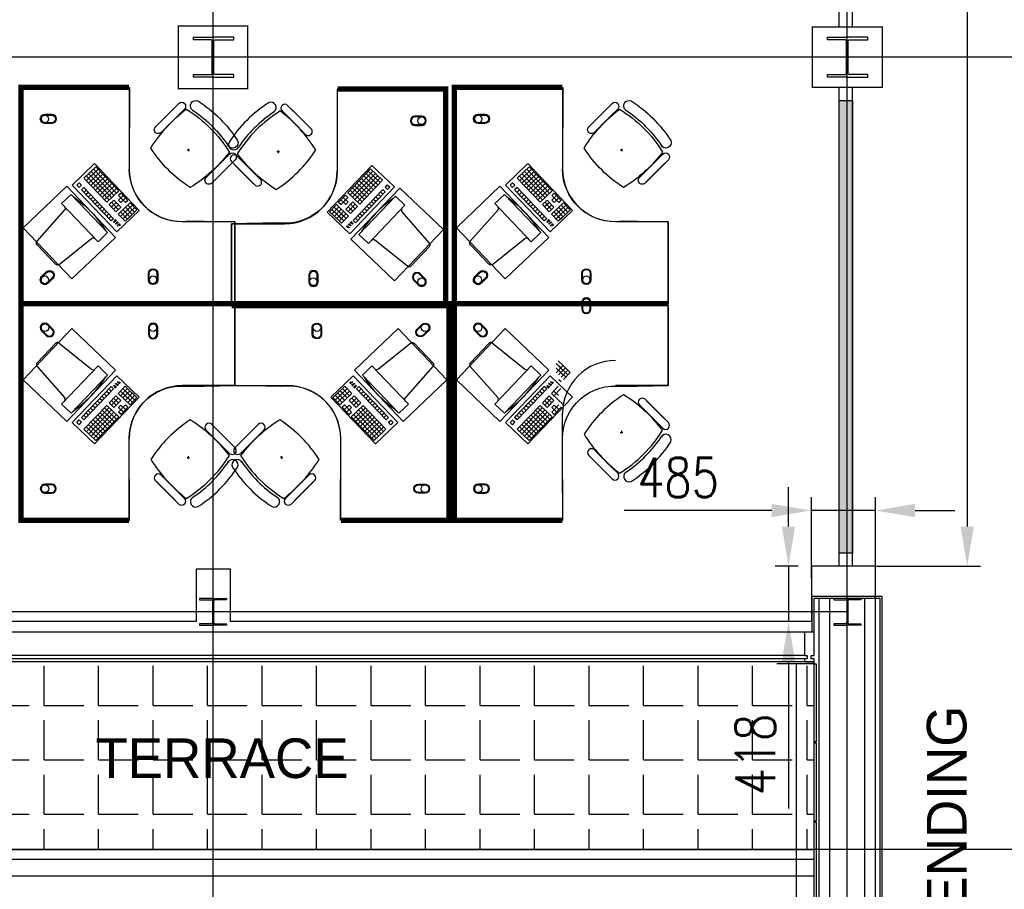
# Model space of a CAD drawing. Header units: millimetres. Extents: x -312551 to 250764, y -35891 to 59426.
# Tile 179 of 256: x -94274 to -86822, y 29908 to 36493. Entities that reach past the tile are written whole.
import ezdxf

# ---------------------------------------------------------------- set-up
doc = ezdxf.new("R2010")
doc.units = ezdxf.units.MM
doc.header["$LTSCALE"] = 2.5
for name, color, linetype in [('curtain walling', 7, 'Continuous'), ('FO-00 - FURN$0$FURNITURE', 22, 'Continuous'), ('FO-00 - FURN$0$SP-01$0$FIT-OUT$0$FURNITURE', 22, 'Continuous'), ('GLAZING', 1, 'Continuous'), ('NF ARCH', 4, 'Continuous'), ('NF-AS BUILT', 7, 'Continuous'), ('NF-AS BUILT DIMS', 4, 'Continuous'), ('NF-GRIDS', 252, 'Continuous'), ('NF-SPAN', 150, 'Continuous'), ('NF-Steel columns', 6, 'Continuous'), ('NF-TEXT', 1, 'Continuous'), ('TERR TILE 600', 160, 'Continuous'), ('Terrace', 6, 'Continuous'), ('Terracotta Tile', 30, 'Continuous'), ('Text', 7, 'Continuous')]:
    doc.layers.add(name, color=color, linetype=linetype)
doc.styles.add('ROMANS', font='romans.shx', dxfattribs={"width": 0.8})
doc.dimstyles.new('100NFDIM', dxfattribs={"dimscale": 100, "dimtxt": 3, "dimasz": 3, "dimexe": 1, "dimexo": 1, "dimgap": 1, "dimtad": 1, "dimdec": 0, "dimdsep": 46, "dimtxsty": 'ROMANS', "dimcen": 3, "dimclrd": 4, "dimclre": 4, "dimclrt": 1, "dimaunit": 1, "dimadec": 0, "dimazin": 0, "dimtfac": 1, "dimtdec": 0, "dimtmove": 0, "dimatfit": 3, "dimfxl": 0, "dimtolj": 1, "dimarcsym": 0})

# ---------------------------------------------------------------- blocks, each defined once
blk = doc.blocks.new('305')
at = {"layer": 'NF-Steel columns', "color": 2, "linetype": 'Continuous'}
for points in [[(0, -152.5), (-156, -152.5), (-156, -132), (-19.2, -132, 0.414214), (-6.5, -119.3), (-6.5, 119.3, 0.414214), (-19.2, 132), (-156, 132), (-156, 152.5), (0, 152.5)], [(0, -152.5), (149, -152.5), (149, -132), (19.2, -132, -0.414214), (6.5, -119.3), (6.5, 119.3, -0.414214), (19.2, 132), (149, 132), (149, 152.5), (0, 152.5)]]:
    blk.add_lwpolyline(points, format="xyb", dxfattribs=at)
blk = doc.blocks.new('*D181')
at = {"layer": 'Defpoints', "color": 0}
for p in [(-87797, 32776.5), (-88282, 32163.4), (-87797, 32163.4)]:
    blk.add_point(p, dxfattribs=at)
at = {"layer": 'NF-AS BUILT DIMS', "color": 4, "lineweight": -2}
for p, q in [((-88282, 32263.4), (-88282, 32876.5)), ((-87797, 32263.4), (-87797, 32876.5)), ((-88582, 32776.5), (-89699.1, 32776.5)), ((-87797, 32776.5), (-88282, 32776.5)), ((-87497, 32776.5), (-87197, 32776.5))]:
    blk.add_line(p, q, dxfattribs=at)
at = {"layer": 'NF-AS BUILT DIMS', "color": 4}
for points in [[(-88582, 32826.5), (-88582, 32726.5), (-88282, 32776.5)], [(-87497, 32826.5), (-87497, 32726.5), (-87797, 32776.5)]]:
    blk.add_solid(points, dxfattribs=at)
at = {"layer": 'NF-AS BUILT DIMS', "color": 1, "insert": (-89290.5, 33026.5), "char_height": 300, "attachment_point": 5, "style": 'ROMANS'}
blk.add_mtext('\\A1;485', dxfattribs=at)
blk = doc.blocks.new('*D182')
at = {"layer": 'Defpoints', "color": 0}
for p in [(-88282, 32354.6), (-88454.9, 31936.6), (-88282, 31936.6)]:
    blk.add_point(p, dxfattribs=at)
at = {"layer": 'NF-AS BUILT DIMS', "color": 4, "lineweight": -2}
for p, q in [((-88454.9, 32654.6), (-88454.9, 32954.6)), ((-88382, 32354.6), (-88554.9, 32354.6)), ((-88454.9, 32354.6), (-88454.9, 31936.6)), ((-88382, 31936.6), (-88554.9, 31936.6)), ((-88454.9, 31636.6), (-88454.9, 30519.5))]:
    blk.add_line(p, q, dxfattribs=at)
at = {"layer": 'NF-AS BUILT DIMS', "color": 4}
for points in [[(-88504.9, 32654.6), (-88404.9, 32654.6), (-88454.9, 32354.6)], [(-88504.9, 31636.6), (-88404.9, 31636.6), (-88454.9, 31936.6)]]:
    blk.add_solid(points, dxfattribs=at)
at = {"layer": 'NF-AS BUILT DIMS', "color": 1, "insert": (-88704.9, 30928), "char_height": 300, "attachment_point": 5, "rotation": 90, "style": 'ROMANS'}
blk.add_mtext('\\A1;418', dxfattribs=at)
blk = doc.blocks.new('FO-00 - FURN$0$SP-01$0$FIT-OUT$0$PC')
at = {"layer": 'FO-00 - FURN$0$SP-01$0$FIT-OUT$0$FURNITURE', "linetype": 'Continuous'}
for p, q in [((241.8, -93.1), (98, -236.8)), ((268.8, -92), (509.4, -294.6)), ((96.9, -263.9), (299.5, -504.5))]:
    blk.add_line(p, q, dxfattribs=at)
blk.add_lwpolyline([(276, -553.9), (346.7, -624.6), (629.5, -341.8), (558.8, -271)], close=True, dxfattribs=at)
for centre, radius, start, end in [((255.9, -107.2), 20, 49.89909, 135), ((112.2, -251), 20, 135, 220.10091), ((522.3, -279.3), 20, 229.89909, 315), ((-109.9, 114.8), 864, 303.17791, 326.82209), ((284.2, -517.4), 20, 315, 40.10091)]:
    blk.add_arc(centre, radius, start, end, dxfattribs=at)
blk = doc.blocks.new('desk')
at = {"layer": 'FO-00 - FURN$0$FURNITURE', "extrusion": (6.58823e-06, 1.6454e-07, 1)}
blk.add_line((184739.1, 75571.8, 0), (184169.1, 75571.7, 0), dxfattribs=at)
at = {"layer": 'FO-00 - FURN$0$FURNITURE'}
for p, q in [((184170.2, 75552.8), (184170.2, 74952.8)), ((183794.8, 75449.6), (183883.4, 75361)), ((183962.2, 75282.1), (183820.8, 75423.5)), ((183690.8, 75399.2), (183690.9, 75399.1)), ((183752.3, 75407.1), (183840.9, 75318.5)), ((183919.8, 75239.7), (183778.4, 75381.1)), ((183972, 75272.4), (183883.4, 75361)), ((183929.5, 75229.9), (183840.9, 75318.5)), ((183411.4, 75066.2), (183500, 74977.6)), ((183733.3, 75097.7), (183713.3, 75096.7)), ((183723.8, 75107.2), (183722.8, 75087.2)), ((183369, 75023.8), (183457.6, 74935.2)), ((183536.4, 74856.3), (183395, 74997.7)), ((183588.6, 74889), (183500, 74977.6)), ((184094.3, 74639.5), (184432.6, 74994)), ((184422.6, 74969), (184250, 74788.2)), ((184422.6, 74969), (184513, 74882.8)), ((184422.6, 74969), (184513, 74882.8)), ((184422.6, 74969), (184513, 74882.8)), ((184432.6, 74994), (184602.6, 74831.8)), ((184432.6, 74994), (184602.6, 74831.8)), ((184432.6, 74994), (184602.6, 74831.8)), ((183546.2, 74846.6), (183457.6, 74935.2)), ((184440.7, 74951.8), (184268.1, 74770.9)), ((184458.7, 74934.5), (184286.2, 74753.7)), ((184476.8, 74917.3), (184304.2, 74736.4)), ((184494.9, 74900), (184322.3, 74719.1)), ((184353.5, 74896.7), (184444, 74810.4)), ((184370.8, 74914.8), (184461.2, 74828.5)), ((184388.1, 74932.9), (184478.5, 74846.6)), ((184405.3, 74951), (184495.7, 74864.7)), ((184602.6, 74831.8), (184264.3, 74477.3)), ((184284.5, 74824.4), (184374.9, 74738.1)), ((184301.8, 74842.4), (184392.2, 74756.1)), ((184319, 74860.5), (184409.5, 74774.2)), ((184336.3, 74878.6), (184426.7, 74792.3)), ((184513, 74882.8), (184340.4, 74701.9)), ((184549.2, 74848.2), (184531.9, 74830.1)), ((184531.9, 74830.1), (184550, 74812.9)), ((184549.2, 74848.2), (184567.3, 74831)), ((184549.2, 74848.2), (184567.3, 74831)), ((184549.2, 74848.2), (184567.3, 74831)), ((184567.3, 74831), (184550, 74812.9)), ((184232.7, 74770.1), (184180.9, 74715.8)), ((184250.8, 74752.8), (184199, 74698.6)), ((184215.5, 74752), (184251.6, 74717.5)), ((184232.7, 74770.1), (184250.8, 74752.8)), ((184250, 74788.2), (184340.4, 74701.9)), ((184267.2, 74806.3), (184357.7, 74720)), ((184514.7, 74812.1), (184290.3, 74576.9)), ((184532.7, 74794.8), (184308.4, 74559.7)), ((184462.9, 74757.8), (184481, 74740.5)), ((184480.1, 74775.9), (184498.2, 74758.6)), ((184497.4, 74794), (184515.5, 74776.7)), ((184514.7, 74812.1), (184532.7, 74794.8)), ((184163.7, 74697.8), (184111.9, 74643.5)), ((184181.8, 74680.5), (184130, 74626.2)), ((184146.4, 74679.7), (184218.8, 74610.6)), ((184163.7, 74697.8), (184254.1, 74611.5)), ((184180.9, 74715.8), (184199, 74698.6)), ((184198.2, 74733.9), (184234.4, 74699.4)), ((184251.6, 74717.5), (184234.4, 74699.4)), ((184287, 74718.3), (184235.2, 74664.1)), ((184252.5, 74682.1), (184288.6, 74647.6)), ((184305.1, 74701.1), (184253.3, 74646.8)), ((184269.7, 74700.2), (184305.9, 74665.7)), ((184323.2, 74683.8), (184271.4, 74629.5)), ((184287, 74718.3), (184323.2, 74683.8)), ((184393.8, 74685.5), (184411.9, 74668.2)), ((184411.1, 74703.5), (184429.2, 74686.3)), ((184428.4, 74721.6), (184446.5, 74704.4)), ((184445.6, 74739.7), (184463.7, 74722.5)), ((184264.3, 74477.3), (184094.3, 74639.5)), ((184111.9, 74643.5), (184184.3, 74574.5)), ((184129.2, 74661.6), (184201.5, 74592.5)), ((184199.9, 74663.2), (184148.1, 74609)), ((184217.9, 74646), (184166.2, 74591.7)), ((184217.9, 74646), (184166.2, 74591.7)), ((184183.4, 74609.8), (184219.6, 74575.3)), ((184236, 74628.7), (184184.3, 74574.5)), ((184236, 74628.7), (184184.3, 74574.5)), ((184200.7, 74627.9), (184236.9, 74593.4)), ((184254.1, 74611.5), (184202.3, 74557.2)), ((184235.2, 74664.1), (184271.4, 74629.5)), ((184307.5, 74595), (184325.6, 74577.8)), ((184324.8, 74613.1), (184342.9, 74595.9)), ((184342.1, 74631.2), (184360.2, 74613.9)), ((184359.3, 74649.3), (184377.4, 74632)), ((184376.6, 74667.4), (184394.7, 74650.1)), ((183370.2, 74552.8), (183770.2, 74552.8)), ((183370.2, 73952.8), (183370.2, 74552.8)), ((184166.2, 74591.7), (184202.3, 74557.2)), ((184248.1, 74538.9), (184237.6, 74527.9)), ((184249.5, 74537.5), (184239.1, 74526.5)), ((184251, 74536.1), (184240.5, 74525.1)), ((184252.4, 74534.7), (184241.9, 74523.8)), ((184262.7, 74554.2), (184253.1, 74544.1)), ((184264.1, 74552.8), (184254.5, 74542.7)), ((184265.6, 74551.4), (184256, 74541.3)), ((184267, 74550), (184257.4, 74540)), ((184278.6, 74571.2), (184267.6, 74559.7)), ((184280.1, 74569.9), (184269.1, 74558.3)), ((184281.5, 74568.5), (184270.5, 74557)), ((184283, 74567.1), (184272, 74555.6)), ((184290.3, 74576.9), (184308.4, 74559.7))]:
    blk.add_line(p, q, dxfattribs=at)
at = {"layer": 'FO-00 - FURN$0$FURNITURE', "const_width": 40}
blk.add_lwpolyline([(183370.2, 73932.8), (184990.2, 73932.8), (184990.2, 75572.7), (184172.4, 75572.7)], dxfattribs=at)
at = {"layer": 'FO-00 - FURN$0$FURNITURE', "elevation": 0}
blk.add_lwpolyline([(184169, 75571.8), (184170.2, 74952.8, -0.455459), (183720.2, 74559.7), (183370.2, 74552.8), (183370.2, 73932.8), (184990.2, 73932.8), (184990.2, 75572.7)], format="xyb", close=True, dxfattribs=at)
at = {"layer": 'FO-00 - FURN$0$FURNITURE'}
for points in [[(184758.5, 75367.8, 1), (184758.5, 75297.8), (184808.5, 75297.8, 1), (184808.5, 75367.8)], [(184758.5, 75361.8, 1), (184758.5, 75303.8), (184808.5, 75303.8, 1), (184808.5, 75361.8)], [(184025.2, 74163.3, 1), (183955.2, 74163.3), (183955.2, 74113.3, 1), (184025.2, 74113.3)], [(184019.2, 74163.3, 1), (183961.2, 74163.3), (183961.2, 74113.3, 1), (184019.2, 74113.3)], [(184798.7, 74173.6, 1), (184749.2, 74124.1), (184784.5, 74088.8, 1), (184834, 74138.2)], [(184794.4, 74169.4, 1), (184753.4, 74128.3), (184788.8, 74093, 1), (184829.8, 74134)]]:
    blk.add_lwpolyline(points, format="xyb", close=True, dxfattribs=at)
blk.add_lwpolyline([(184644.1, 74823.3), (184274.1, 74435.5), (184604, 74120.7), (184974, 74508.5)], close=True, dxfattribs=at)
for centre, radius in [((184808.5, 75332.8), 29), ((184257.9, 74524.9), 3), ((184271.7, 74539.4), 3), ((184285.5, 74553.8), 3), ((183990.2, 74113.3), 29), ((184809.3, 74113.5), 29)]:
    blk.add_circle(centre, radius, dxfattribs=at)
for centre, radius, start, end in [((184191.8, 74628.2), 1000, 122.78732, 147.21305), ((183667.5, 75432.3), 40.4, 305.20982, 115.06842), ((183773.6, 75428.4), 30, 45.00019, 225.00019), ((184263.2, 74555.3), 1000, 121.61039, 148.25865), ((184249.1, 74569.4), 1000, 123.93667, 146.14435), ((183051.9, 74513.2), 1127.4, 32.06044, 52.44572), ((183950.8, 75251.2), 30, 225.00019, 45.00019), ((183387.8, 75152.6), 40.4, 154.93196, 331.98006), ((183390.2, 75045), 30, 45.00019, 225.00019), ((184306.9, 75768.2), 1127.4, 217.52757, 237.96558), ((183166.2, 75652.4), 1000, 302.8675, 327.2662), ((183770.2, 74952.8), 400, 270.00019, 0.00019), ((183567.4, 74867.8), 30, 225.00019, 45.00019)]:
    blk.add_arc(centre, radius, start, end, dxfattribs=at)
at = {"layer": 'FO-00 - FURN$0$FURNITURE', "rotation": 181.3405219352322}
blk.add_blockref('FO-00 - FURN$0$SP-01$0$FIT-OUT$0$PC', (184971.6, 74145.1), dxfattribs=at)
blk = doc.blocks.new('*D255')
at = {"color": 4, "lineweight": -2, "ltscale": 500000}
for p, q in [((-87673, 41979.1), (-87002.6, 41979.1)), ((-87102.6, 41679.1), (-87102.6, 32654.6)), ((-87788.1, 32354.6), (-87002.6, 32354.6))]:
    blk.add_line(p, q, dxfattribs=at)
at = {"color": 4, "ltscale": 500000}
for points in [[(-87152.6, 41679.1), (-87052.6, 41679.1), (-87102.6, 41979.1)], [(-87152.6, 32654.6), (-87052.6, 32654.6), (-87102.6, 32354.6)]]:
    blk.add_solid(points, dxfattribs=at)
at = {"layer": 'Defpoints', "color": 0, "ltscale": 500000}
for p in [(-87773, 41979.1, 0), (-87888.1, 32354.6), (-87102.6, 32354.6)]:
    blk.add_point(p, dxfattribs=at)
at = {"color": 1, "ltscale": 500000, "insert": (-87352.6, 37166.9), "char_height": 300, "attachment_point": 5, "rotation": 90, "style": 'ROMANS'}
blk.add_mtext('\\A1;9625', dxfattribs=at)

msp = doc.modelspace()

# ---------------------------------------------------------------- hatches: boundary and pattern name
at = {"ltscale": 500000}
h = msp.add_hatch(dxfattribs=at)
h.set_pattern_fill('BRASS', color=8, scale=5, style=0)
h.set_pattern_definition([(0, (-207992.777, 0), (0, 31.75), []), (0, (-207992.777, 15.875), (0, 31.75), [15.875, -7.9375])])
h.paths.add_polyline_path([(-88071.1, 35882), (-87971, 35882), (-87971, 32454.6), (-88071.1, 32454.6)])
at = {"layer": 'Terrace'}
h = msp.add_hatch(dxfattribs=at)
h.set_pattern_fill('ANGLE', color=8, scale=1500, style=0)
h.set_pattern_definition([(0, (-2279514.5, -4242199.36), (0, 412.5), [300, -112.5]), (90, (-2279514.5, -4242199.36), (-412.5, 3e-14), [300, -112.5])])
h.paths.add_polyline_path([(-97360, 31629.5), (-97360, 30209.5), (-88260, 30209.5), (-88260, 31629.5)])

# ---------------------------------------------------------------- linework, layer by layer
at = {"color": 8}
for p, q in [((-88223, 27453.5), (-88223, 32111.1)), ((-88143, 27583.5), (-88143, 32111.1)), ((-87877, 27583.5), (-87877, 32111.1)), ((-87797, 27453.5), (-87797, 32111.1))]:
    msp.add_line(p, q, dxfattribs=at)
at = {"color": 8, "ltscale": 500000, "elevation": 0}
msp.add_lwpolyline([(-88071.1, 35882), (-87971, 35882), (-87971, 32454.6), (-88071.1, 32454.6)], close=True, dxfattribs=at)
at = {"layer": 'curtain walling', "color": 8}
msp.add_lwpolyline([(-88260, 31654.5), (-88282.5, 31654.5), (-88282.5, 31679.5), (-88260, 31679.5), (-88260, 31854.5), (-88335, 31854.5), (-88335, 31679.5), (-88312.5, 31679.5), (-88312.5, 31654.5), (-88335, 31654.5), (-88335, 31629.5), (-88260, 31629.5), (-88260, 31654.5)], dxfattribs=at)
at = {"layer": 'FO-00 - FURN$0$FURNITURE', "color": 8}
for p, q in [((-89365, 34362.1), (-89365, 34962.1)), ((-92644.1, 34322.1), (-92644.1, 33722.1)), ((-92644.1, 34322.1), (-92644.1, 33722.1)), ((-89365, 34322.1), (-89365, 33722.1)), ((-89364.9, 34322.1), (-89364.9, 33722.1)), ((-90161, 33874.3), (-90197.2, 33908.8)), ((-90178.2, 33856.2), (-90214.4, 33890.7)), ((-90141.2, 33786.3), (-90213.6, 33855.4)), ((-90212.8, 33820), (-90161, 33874.3)), ((-90212.8, 33820), (-90161, 33874.3)), ((-90124, 33804.4), (-90196.3, 33873.4)), ((-90194.7, 33802.8), (-90142.9, 33857)), ((-90106.7, 33822.5), (-90179.1, 33891.5)), ((-90176.6, 33785.5), (-90124.8, 33839.8)), ((-93876.5, 33443), (-93538.2, 33797.5)), ((-93538.2, 33797.5), (-93368.2, 33635.3)), ((-91749.9, 33797.5), (-91919.9, 33635.3)), ((-91411.7, 33443), (-91749.9, 33797.5)), ((-90597.4, 33443), (-90259.1, 33797.5)), ((-90259.1, 33797.5), (-90089.1, 33635.3)), ((-90175.8, 33750.2), (-90193.8, 33767.4)), ((-90158.5, 33768.2), (-90106.7, 33822.5)), ((-93806.6, 33480), (-93582.3, 33715.2)), ((-93788.5, 33462.8), (-93564.2, 33697.9)), ((-93581.4, 33679.8), (-93599.5, 33697.1)), ((-93564.2, 33697.9), (-93582.3, 33715.2)), ((-93556.9, 33707.7), (-93545.9, 33719.3)), ((-93555.4, 33706.4), (-93544.4, 33717.9)), ((-93554, 33705), (-93543, 33716.5)), ((-93552.5, 33703.6), (-93541.5, 33715.1)), ((-93540.9, 33724.8), (-93531.3, 33734.9)), ((-93539.4, 33723.4), (-93529.8, 33733.5)), ((-93538, 33722.1), (-93528.4, 33732.1)), ((-93536.5, 33720.7), (-93526.9, 33730.7)), ((-93528, 33663.4), (-93476.2, 33717.6)), ((-93526.3, 33740.1), (-93515.8, 33751.1)), ((-93524.8, 33738.7), (-93514.4, 33749.7)), ((-93523.4, 33737.4), (-93512.9, 33748.3)), ((-93521.9, 33736), (-93511.5, 33746.9)), ((-93509.9, 33646.1), (-93458.1, 33700.4)), ((-93509.9, 33646.1), (-93458.1, 33700.4)), ((-93457.3, 33665), (-93493.5, 33699.6)), ((-93491.8, 33628.9), (-93440.1, 33683.1)), ((-93491.8, 33628.9), (-93440.1, 33683.1)), ((-93440.1, 33683.1), (-93476.2, 33717.6)), ((-93385.8, 33631.4), (-93458.1, 33700.4)), ((-92644.1, 33722.1), (-93044.1, 33722.1)), ((-92644.1, 33722.1), (-92244.1, 33722.1)), ((-91902.4, 33631.3), (-91830, 33700.4)), ((-91848.1, 33683.1), (-91811.9, 33717.6)), ((-91796.3, 33628.9), (-91848.1, 33683.1)), ((-91796.3, 33628.9), (-91848.1, 33683.1)), ((-91830.8, 33665), (-91794.7, 33699.5)), ((-91778.2, 33646.1), (-91830, 33700.4)), ((-91778.2, 33646.1), (-91830, 33700.4)), ((-91760.1, 33663.4), (-91811.9, 33717.6)), ((-91766.2, 33736), (-91776.7, 33746.9)), ((-91764.8, 33737.3), (-91775.2, 33748.3)), ((-91763.3, 33738.7), (-91773.8, 33749.7)), ((-91761.9, 33740.1), (-91772.3, 33751.1)), ((-91751.6, 33720.7), (-91761.2, 33730.7)), ((-91750.2, 33722.1), (-91759.8, 33732.1)), ((-91748.7, 33723.4), (-91758.3, 33733.5)), ((-91747.3, 33724.8), (-91756.9, 33734.9)), ((-91735.6, 33703.6), (-91746.6, 33715.1)), ((-91734.2, 33705), (-91745.2, 33716.5)), ((-91732.7, 33706.3), (-91743.7, 33717.9)), ((-91731.3, 33707.7), (-91742.3, 33719.3)), ((-91724, 33697.9), (-91705.9, 33715.2)), ((-91499.6, 33462.8), (-91724, 33697.9)), ((-91706.7, 33679.8), (-91688.6, 33697.1)), ((-91481.5, 33480), (-91705.9, 33715.2)), ((-90527.6, 33480), (-90303.2, 33715.2)), ((-90509.5, 33462.8), (-90285.1, 33697.9)), ((-90302.4, 33679.8), (-90320.4, 33697.1)), ((-90285.1, 33697.9), (-90303.2, 33715.2)), ((-90277.8, 33707.7), (-90266.8, 33719.3)), ((-90276.4, 33706.3), (-90265.4, 33717.9)), ((-90274.9, 33705), (-90263.9, 33716.5)), ((-90273.5, 33703.6), (-90262.5, 33715.1)), ((-90261.8, 33724.8), (-90252.2, 33734.9)), ((-90260.4, 33723.4), (-90250.8, 33733.5)), ((-90258.9, 33722.1), (-90249.3, 33732.1)), ((-90257.5, 33720.7), (-90247.9, 33730.7)), ((-90248.9, 33663.4), (-90197.2, 33717.6)), ((-90247.2, 33740.1), (-90236.8, 33751.1)), ((-90245.8, 33738.7), (-90235.3, 33749.7)), ((-90244.3, 33737.3), (-90233.9, 33748.3)), ((-90242.9, 33736), (-90232.4, 33746.9)), ((-90230.8, 33646.1), (-90179.1, 33700.4)), ((-90230.8, 33646.1), (-90179.1, 33700.4)), ((-89365, 33722.1), (-89765, 33722.1)), ((-93368.2, 33635.3), (-93706.5, 33280.8)), ((-93650.5, 33607.5), (-93668.6, 33624.7)), ((-93633.2, 33625.6), (-93651.3, 33642.8)), ((-93616, 33643.6), (-93634, 33660.9)), ((-93598.7, 33661.7), (-93616.8, 33679)), ((-93597, 33591), (-93545.3, 33645.3)), ((-93543.6, 33574.6), (-93579.8, 33609.1)), ((-93579, 33573.8), (-93527.2, 33628)), ((-93526.3, 33592.7), (-93562.5, 33627.2)), ((-93560.9, 33556.5), (-93509.1, 33610.8)), ((-93509.1, 33610.8), (-93545.3, 33645.3)), ((-93437.6, 33577.1), (-93528, 33663.4)), ((-93474.6, 33647), (-93510.7, 33681.5)), ((-93420.3, 33595.2), (-93492.7, 33664.2)), ((-93403.1, 33613.3), (-93475.4, 33682.3)), ((-93473.7, 33611.6), (-93422, 33665.9)), ((-93455.7, 33594.4), (-93403.9, 33648.6)), ((-93437.6, 33577.1), (-93385.8, 33631.4)), ((-91919.9, 33635.3), (-91581.7, 33280.8)), ((-91850.6, 33577.1), (-91902.4, 33631.3)), ((-91885.1, 33613.3), (-91812.7, 33682.3)), ((-91832.5, 33594.3), (-91884.3, 33648.6)), ((-91867.8, 33595.2), (-91795.5, 33664.2)), ((-91814.4, 33611.6), (-91866.2, 33665.9)), ((-91850.6, 33577.1), (-91760.1, 33663.4)), ((-91813.6, 33646.9), (-91777.4, 33681.5)), ((-91779.1, 33610.8), (-91742.9, 33645.3)), ((-91727.3, 33556.5), (-91779.1, 33610.8)), ((-91761.8, 33592.7), (-91725.6, 33627.2)), ((-91709.2, 33573.8), (-91761, 33628)), ((-91744.5, 33574.6), (-91708.4, 33609.1)), ((-91691.1, 33591), (-91742.9, 33645.3)), ((-91689.5, 33661.7), (-91671.4, 33679)), ((-91672.2, 33643.6), (-91654.1, 33660.9)), ((-91654.9, 33625.5), (-91636.8, 33642.8)), ((-91637.7, 33607.5), (-91619.6, 33624.7)), ((-90089.1, 33635.3), (-90427.4, 33280.8)), ((-90371.4, 33607.5), (-90389.5, 33624.7)), ((-90354.1, 33625.5), (-90372.2, 33642.8)), ((-90336.9, 33643.6), (-90355, 33660.9)), ((-90319.6, 33661.7), (-90337.7, 33679)), ((-90318, 33591), (-90266.2, 33645.3)), ((-90264.5, 33574.6), (-90300.7, 33609.1)), ((-90299.9, 33573.8), (-90248.1, 33628)), ((-90247.3, 33592.7), (-90283.4, 33627.2)), ((-90281.8, 33556.5), (-90230, 33610.8)), ((-90230, 33610.8), (-90266.2, 33645.3)), ((-90158.5, 33577.1), (-90248.9, 33663.4)), ((-90195.5, 33646.9), (-90231.7, 33681.5)), ((-89541, 33619.4), (-89452.4, 33530.8)), ((-89531.3, 33609.7), (-89389.8, 33468.3)), ((-93786.9, 33392.1), (-93614.3, 33573)), ((-93768.8, 33374.8), (-93596.2, 33555.7)), ((-93736.8, 33517), (-93754.9, 33534.3)), ((-93750.7, 33357.6), (-93578.1, 33538.4)), ((-93719.5, 33535.1), (-93737.6, 33552.4)), ((-93702.2, 33553.2), (-93720.3, 33570.5)), ((-93685, 33571.3), (-93703.1, 33588.6)), ((-93667.7, 33589.4), (-93685.8, 33606.7)), ((-93558.4, 33450.5), (-93648.8, 33536.8)), ((-93541.1, 33468.6), (-93631.6, 33554.9)), ((-93523.9, 33486.7), (-93614.3, 33573)), ((-93560.9, 33556.5), (-93597, 33591)), ((-93525.5, 33557.4), (-93508.3, 33575.4)), ((-93489.3, 33522.8), (-93525.5, 33557.4)), ((-93524.7, 33522), (-93472.9, 33576.3)), ((-93472.1, 33540.9), (-93508.3, 33575.4)), ((-93506.6, 33504.7), (-93454.8, 33559)), ((-93454.8, 33559), (-93472.9, 33576.3)), ((-91833.3, 33559), (-91815.2, 33576.3)), ((-91781.5, 33504.7), (-91833.3, 33559)), ((-91816.1, 33540.9), (-91779.9, 33575.4)), ((-91763.5, 33522), (-91815.2, 33576.3)), ((-91798.8, 33522.8), (-91762.6, 33557.3)), ((-91762.6, 33557.3), (-91779.9, 33575.4)), ((-91764.3, 33486.6), (-91673.8, 33572.9)), ((-91747, 33468.6), (-91656.6, 33554.9)), ((-91729.8, 33450.5), (-91639.3, 33536.8)), ((-91727.3, 33556.5), (-91691.1, 33591)), ((-91537.4, 33357.6), (-91710, 33538.4)), ((-91519.3, 33374.8), (-91691.9, 33555.7)), ((-91501.3, 33392.1), (-91673.8, 33572.9)), ((-91620.4, 33589.4), (-91602.3, 33606.6)), ((-91603.2, 33571.3), (-91585.1, 33588.5)), ((-91585.9, 33553.2), (-91567.8, 33570.5)), ((-91568.6, 33535.1), (-91550.6, 33552.4)), ((-91551.4, 33517), (-91533.3, 33534.3)), ((-90507.8, 33392.1), (-90335.2, 33572.9)), ((-90489.7, 33374.8), (-90317.1, 33555.7)), ((-90457.7, 33517), (-90475.8, 33534.3)), ((-90471.6, 33357.6), (-90299.1, 33538.4)), ((-90440.4, 33535.1), (-90458.5, 33552.4)), ((-90423.2, 33553.2), (-90441.3, 33570.5)), ((-90405.9, 33571.3), (-90424, 33588.5)), ((-90388.7, 33589.4), (-90406.7, 33606.6)), ((-90279.3, 33450.5), (-90369.7, 33536.8)), ((-90262.1, 33468.6), (-90352.5, 33554.9)), ((-90244.8, 33486.6), (-90335.2, 33572.9)), ((-90281.8, 33556.5), (-90318, 33591)), ((-90246.4, 33557.3), (-90229.2, 33575.4)), ((-90210.3, 33522.8), (-90246.4, 33557.3)), ((-90245.6, 33522), (-90193.8, 33576.3)), ((-90193, 33540.9), (-90229.2, 33575.4)), ((-90227.5, 33504.7), (-90175.8, 33559)), ((-89583.4, 33577), (-89494.8, 33488.4)), ((-93841.2, 33443.9), (-93823.9, 33462)), ((-93805.8, 33444.7), (-93823.9, 33462)), ((-93788.5, 33462.8), (-93806.6, 33480)), ((-93771.3, 33480.9), (-93789.4, 33498.1)), ((-93754, 33499), (-93772.1, 33516.2)), ((-93732.6, 33340.3), (-93560, 33521.2)), ((-93627.4, 33378.1), (-93717.9, 33464.4)), ((-93714.5, 33323.1), (-93542, 33503.9)), ((-93610.2, 33396.2), (-93700.6, 33482.5)), ((-93696.5, 33305.8), (-93523.9, 33486.7)), ((-93592.9, 33414.3), (-93683.3, 33500.6)), ((-93575.6, 33432.4), (-93666.1, 33518.7)), ((-93506.6, 33504.7), (-93524.7, 33522)), ((-91781.5, 33504.7), (-91763.5, 33522)), ((-91591.7, 33305.8), (-91764.3, 33486.6)), ((-91573.6, 33323), (-91746.2, 33503.9)), ((-91555.5, 33340.3), (-91728.1, 33521.2)), ((-91712.5, 33432.4), (-91622.1, 33518.7)), ((-91695.2, 33414.3), (-91604.8, 33500.6)), ((-91678, 33396.2), (-91587.6, 33482.5)), ((-91660.7, 33378.1), (-91570.3, 33464.4)), ((-91534.1, 33498.9), (-91516, 33516.2)), ((-91516.9, 33480.9), (-91498.8, 33498.1)), ((-91499.6, 33462.8), (-91481.5, 33480)), ((-91482.3, 33444.7), (-91464.3, 33461.9)), ((-91447, 33443.9), (-91464.3, 33461.9)), ((-90562.1, 33443.9), (-90544.8, 33461.9)), ((-90526.7, 33444.7), (-90544.8, 33461.9)), ((-90509.5, 33462.8), (-90527.6, 33480)), ((-90492.2, 33480.9), (-90510.3, 33498.1)), ((-90475, 33498.9), (-90493, 33516.2)), ((-90453.6, 33340.3), (-90281, 33521.2)), ((-90348.4, 33378.1), (-90438.8, 33464.4)), ((-90435.5, 33323), (-90262.9, 33503.9)), ((-90331.1, 33396.2), (-90421.5, 33482.5)), ((-90417.4, 33305.8), (-90244.8, 33486.6)), ((-90313.8, 33414.3), (-90404.3, 33500.6)), ((-90296.6, 33432.4), (-90387, 33518.7)), ((-90227.5, 33504.7), (-90245.6, 33522)), ((-90165, 32913.2), (-90165, 33513.2)), ((-89406.2, 33399.8), (-89494.8, 33488.4)), ((-89363.8, 33442.2), (-89452.4, 33530.8)), ((-93706.5, 33280.8), (-93876.5, 33443)), ((-93706.5, 33280.8), (-93876.5, 33443)), ((-93706.5, 33280.8), (-93876.5, 33443)), ((-93823.1, 33426.6), (-93841.2, 33443.9)), ((-93823.1, 33426.6), (-93841.2, 33443.9)), ((-93823.1, 33426.6), (-93841.2, 33443.9)), ((-93823.1, 33426.6), (-93805.8, 33444.7)), ((-93696.5, 33305.8), (-93786.9, 33392.1)), ((-93696.5, 33305.8), (-93786.9, 33392.1)), ((-93696.5, 33305.8), (-93786.9, 33392.1)), ((-93679.2, 33323.9), (-93769.6, 33410.2)), ((-93661.9, 33342), (-93752.4, 33428.3)), ((-93644.7, 33360.1), (-93735.1, 33446.4)), ((-92862.5, 33385.8), (-92773.9, 33297.2)), ((-92820.1, 33428.3), (-92731.5, 33339.7)), ((-92810.3, 33418.5), (-92668.9, 33277.1)), ((-92477.8, 33418.5), (-92619.2, 33277.1)), ((-92468.1, 33428.3), (-92556.7, 33339.7)), ((-92425.7, 33385.8), (-92514.3, 33297.2)), ((-91643.5, 33360), (-91553, 33446.3)), ((-91626.2, 33342), (-91535.8, 33428.3)), ((-91608.9, 33323.9), (-91518.5, 33410.2)), ((-91591.7, 33305.8), (-91501.3, 33392.1)), ((-91591.7, 33305.8), (-91501.3, 33392.1)), ((-91591.7, 33305.8), (-91501.3, 33392.1)), ((-91581.7, 33280.8), (-91411.7, 33443)), ((-91581.7, 33280.8), (-91411.7, 33443)), ((-91581.7, 33280.8), (-91411.7, 33443)), ((-91465.1, 33426.6), (-91482.3, 33444.7)), ((-91465.1, 33426.6), (-91447, 33443.9)), ((-91465.1, 33426.6), (-91447, 33443.9)), ((-91465.1, 33426.6), (-91447, 33443.9)), ((-90427.4, 33280.8), (-90597.4, 33443)), ((-90427.4, 33280.8), (-90597.4, 33443)), ((-90427.4, 33280.8), (-90597.4, 33443)), ((-90544, 33426.6), (-90562.1, 33443.9)), ((-90544, 33426.6), (-90562.1, 33443.9)), ((-90544, 33426.6), (-90562.1, 33443.9)), ((-90544, 33426.6), (-90526.7, 33444.7)), ((-90417.4, 33305.8), (-90507.8, 33392.1)), ((-90417.4, 33305.8), (-90507.8, 33392.1)), ((-90417.4, 33305.8), (-90507.8, 33392.1)), ((-90400.1, 33323.9), (-90490.6, 33410.2)), ((-90382.9, 33342), (-90473.3, 33428.3)), ((-90365.6, 33360), (-90456, 33446.3)), ((-93444.1, 32722.1), (-93444.1, 33322.1)), ((-92642.9, 33251.1), (-92731.5, 33339.7)), ((-92645.3, 33251.1), (-92556.7, 33339.7)), ((-91844.1, 32722.1), (-91844.1, 33322.1)), ((-89728.1, 33368.3), (-89708.2, 33369.3)), ((-89718.7, 33358.8), (-89717.6, 33378.8)), ((-92685.3, 33208.6), (-92773.9, 33297.2)), ((-92602.9, 33208.6), (-92514.3, 33297.2)), ((-89924.4, 33236.1), (-89835.8, 33147.5)), ((-93007.2, 33177.1), (-92987.2, 33178.2)), ((-92997.7, 33167.7), (-92996.7, 33187.6)), ((-92280.9, 33177.1), (-92300.9, 33178.1)), ((-92290.4, 33167.6), (-92291.4, 33187.6)), ((-89966.8, 33193.6), (-89878.2, 33105)), ((-89957, 33183.9), (-89815.6, 33042.5)), ((-89914.6, 33226.3), (-89773.2, 33084.9)), ((-89789.6, 33016.4), (-89878.2, 33105)), ((-89747.2, 33058.9), (-89835.8, 33147.5)), ((-93203.4, 33044.9), (-93114.8, 32956.3)), ((-93193.7, 33035.2), (-93052.3, 32893.7)), ((-92094.5, 33035.2), (-92235.9, 32893.7)), ((-92084.7, 33044.9), (-92173.3, 32956.3)), ((-89685.6, 33066.8), (-89685.7, 33066.9)), ((-93245.9, 33002.5), (-93157.3, 32913.9)), ((-93236.1, 32992.7), (-93094.7, 32851.3)), ((-93026.2, 32867.7), (-93114.8, 32956.3)), ((-92261.9, 32867.7), (-92173.3, 32956.3)), ((-92052, 32992.7), (-92193.5, 32851.3)), ((-92042.3, 33002.5), (-92130.9, 32913.9)), ((-93068.7, 32825.3), (-93157.3, 32913.9)), ((-92964.7, 32875.6), (-92964.7, 32875.8)), ((-92323.5, 32875.6), (-92323.4, 32875.8)), ((-92219.5, 32825.3), (-92130.9, 32913.9))]:
    msp.add_line(p, q, dxfattribs=at)
at = {"layer": 'FO-00 - FURN$0$FURNITURE', "color": 8, "extrusion": (-6.58823e-06, -1.6454e-07, 1)}
for p, q in [((-94013, 32703, 0), (-93443, 32703.1, 0)), ((-90733.9, 32703, 0), (-90163.9, 32703.1, 0))]:
    msp.add_line(p, q, dxfattribs=at)
at = {"layer": 'FO-00 - FURN$0$FURNITURE', "color": 8, "extrusion": (6.58823e-06, -1.6454e-07, 1)}
msp.add_line((-91275.1, 32703, 0), (-91845.1, 32703.1, 0), dxfattribs=at)
at = {"layer": 'FO-00 - FURN$0$FURNITURE', "color": 8, "const_width": 40}
for points in [[(-92644.1, 34342.1), (-94264.1, 34342.1), (-94264.1, 32702.2), (-93446.3, 32702.2)], [(-92644.1, 34342.1), (-91024.1, 34342.1), (-91024.1, 32702.2), (-91841.9, 32702.2)], [(-89365, 34342.1), (-90985, 34342.1), (-90985, 32702.2), (-90167.2, 32702.2)]]:
    msp.add_lwpolyline(points, dxfattribs=at)
at = {"layer": 'FO-00 - FURN$0$FURNITURE', "color": 8}
for points in [[(-90020, 34302.6, 1), (-89950, 34302.6), (-89950, 34352.6, 1), (-90020, 34352.6)], [(-90014, 34302.6, 1), (-89956, 34302.6), (-89956, 34352.6, 1), (-90014, 34352.6)], [(-94072.5, 34101.2, 1), (-94023, 34150.7), (-94058.4, 34186.1, 1), (-94107.9, 34136.6)], [(-94068.3, 34105.5, 1), (-94027.3, 34146.5), (-94062.6, 34181.9, 1), (-94103.7, 34140.8)], [(-93299.1, 34111.5, 1), (-93229.1, 34111.5), (-93229.1, 34161.5, 1), (-93299.1, 34161.5)], [(-93293.1, 34111.5, 1), (-93235.1, 34111.5), (-93235.1, 34161.5, 1), (-93293.1, 34161.5)], [(-91989.1, 34111.5, -1), (-92059.1, 34111.5), (-92059.1, 34161.5, -1), (-91989.1, 34161.5)], [(-91995.1, 34111.5, -1), (-92053.1, 34111.5), (-92053.1, 34161.5, -1), (-91995.1, 34161.5)], [(-91215.6, 34101.2, -1), (-91265.1, 34150.7), (-91229.8, 34186.1, -1), (-91180.3, 34136.6)], [(-91219.9, 34105.5, -1), (-91260.9, 34146.5), (-91225.5, 34181.8, -1), (-91184.5, 34140.8)], [(-90793.5, 34101.2, 1), (-90744, 34150.7), (-90779.3, 34186.1, 1), (-90828.8, 34136.6)], [(-90789.2, 34105.5, 1), (-90748.2, 34146.5), (-90783.6, 34181.8, 1), (-90824.6, 34140.8)], [(-94032.4, 32907.1, 1), (-94032.4, 32977.1), (-94082.4, 32977.1, 1), (-94082.4, 32907.1)], [(-94032.4, 32913.1, 1), (-94032.4, 32971.1), (-94082.4, 32971.1, 1), (-94082.4, 32913.1)], [(-91255.8, 32907.1, -1), (-91255.8, 32977.1), (-91205.8, 32977.1, -1), (-91205.8, 32907.1)], [(-91255.8, 32913.1, -1), (-91255.8, 32971.1), (-91205.8, 32971.1, -1), (-91205.8, 32913.1)], [(-90753.3, 32907.1, 1), (-90753.3, 32977.1), (-90803.3, 32977.1, 1), (-90803.3, 32907.1)], [(-90753.3, 32913.1, 1), (-90753.3, 32971.1), (-90803.3, 32971.1, 1), (-90803.3, 32913.1)]]:
    msp.add_lwpolyline(points, format="xyb", close=True, dxfattribs=at)
at = {"layer": 'FO-00 - FURN$0$FURNITURE', "color": 8, "elevation": 0}
for points in [[(-93442.8, 32703), (-93444.1, 33322.1, -0.455459), (-92994.1, 33715.1), (-92644.1, 33722.1), (-92644.1, 34342.1), (-94264.1, 34342.1), (-94264.1, 32702.2)], [(-91845.3, 32703), (-91844.1, 33322.1, 0.455459), (-92294, 33715.1), (-92644.1, 33722.1), (-92644.1, 34342.1), (-91024.1, 34342.1), (-91024.1, 32702.2)], [(-90163.8, 32703), (-90165, 33322.1, -0.455459), (-89715, 33715.1), (-89365, 33722.1), (-89365, 34342.1), (-90985, 34342.1), (-90985, 32702.2)]]:
    msp.add_lwpolyline(points, format="xyb", close=True, dxfattribs=at)
at = {"layer": 'FO-00 - FURN$0$FURNITURE', "color": 8}
for points in [[(-93918, 33451.6), (-93548, 33839.4), (-93877.8, 34154.2), (-94247.9, 33766.4)], [(-91370.2, 33451.6), (-91740.2, 33839.3), (-91410.3, 34154.1), (-91040.3, 33766.4)], [(-90638.9, 33451.6), (-90268.9, 33839.3), (-90598.8, 34154.1), (-90968.8, 33766.4)]]:
    msp.add_lwpolyline(points, close=True, dxfattribs=at)
for centre, radius in [((-89985, 34352.6), 29), ((-94083.1, 34161.3), 29), ((-93264.1, 34161.5), 29), ((-92024.1, 34161.5), 29), ((-91205, 34161.3), 29), ((-90804.1, 34161.3), 29), ((-93559.4, 33721), 3), ((-93545.6, 33735.5), 3), ((-93531.8, 33749.9), 3), ((-91756.4, 33749.9), 3), ((-91742.5, 33735.5), 3), ((-91728.7, 33721), 3), ((-90280.3, 33721), 3), ((-90266.5, 33735.5), 3), ((-90252.7, 33749.9), 3), ((-94082.4, 32942.1), 29), ((-91205.8, 32942.1), 29), ((-90803.3, 32942.1), 29)]:
    msp.add_circle(centre, radius, dxfattribs=at)
for centre, radius, start, end in [((-89765, 33513.2), 400, 90.00019, 180.00019), ((-93044.1, 33322.1), 400, 90.00019, 180.00019), ((-92244.1, 33322.1), 400, 359.99981, 89.99981), ((-89161, 32813.6), 1000, 122.8675, 147.2662), ((-90301.7, 32697.8), 1127.4, 37.52757, 57.96558), ((-89562.2, 33598.2), 30, 45.00019, 225.00019), ((-92440.1, 32622.5), 1000, 122.8675, 147.2662), ((-93580.8, 32506.7), 1127.4, 37.52757, 57.96558), ((-91707.4, 32506.6), 1127.4, 122.03442, 142.47243), ((-92848.1, 32622.5), 1000, 32.7338, 57.1325), ((-92841.3, 33407.1), 30, 45.00019, 225.00019), ((-92446.9, 33407), 30, 314.99981, 134.99981), ((-89385, 33421), 30, 225.00019, 45.00019), ((-89046.7, 33952.8), 1127.4, 212.06044, 232.44572), ((-90258, 33910.7), 1000, 301.61039, 328.25865), ((-90243.9, 33896.6), 1000, 303.93667, 326.14435), ((-89382.6, 33313.4), 40.4, 334.93196, 151.98006), ((-92664.1, 33229.9), 30, 225.00019, 45.00019), ((-92624.1, 33229.8), 30, 134.99981, 314.99981), ((-89945.6, 33214.8), 30, 45.00019, 225.00019), ((-90186.7, 33837.8), 1000, 302.78732, 327.21305), ((-92325.8, 33761.7), 1127.4, 212.06044, 232.44572), ((-93537.1, 33719.5), 1000, 301.61039, 328.25865), ((-92661.7, 33122.2), 40.4, 334.93196, 151.98006), ((-92626.5, 33122.2), 40.4, 28.01994, 205.06804), ((-91751.1, 33719.5), 1000, 211.74135, 238.38961), ((-92962.4, 33761.7), 1127.4, 307.55428, 327.93956), ((-93523, 33705.4), 1000, 303.93667, 326.14435), ((-93465.7, 33646.6), 1000, 302.78732, 327.21305), ((-91822.4, 33646.6), 1000, 212.78695, 237.21268), ((-91765.1, 33705.4), 1000, 213.85565, 236.06333), ((-93224.6, 33023.7), 30, 45.00019, 225.00019), ((-92063.5, 33023.7), 30, 314.99981, 134.99981), ((-89768.4, 33037.6), 30, 225.00019, 45.00019), ((-89662.3, 33033.7), 40.4, 125.20982, 295.06842), ((-93047.4, 32846.5), 30, 225.00019, 45.00019), ((-92941.3, 32842.6), 40.4, 125.20982, 295.06842), ((-92346.8, 32842.5), 40.4, 244.93158, 54.79018), ((-92240.7, 32846.5), 30, 134.99981, 314.99981)]:
    msp.add_arc(centre, radius, start, end, dxfattribs=at)
at = {"layer": 'GLAZING', "color": 8}
for p, q in [((-87745, 32126.1), (-88275, 32126.1)), ((-88275, 31854.5), (-88275, 32126.1)), ((-87745, 28254.5), (-87745, 32126.1)), ((-88260, 31854.5), (-88260, 32111.1)), ((-87760, 32111.1), (-88260, 32111.1)), ((-87760, 28254.5), (-87760, 32111.1)), ((-88275, 31854.5), (-97285, 31854.5)), ((-88335, 31679.5), (-97285, 31679.5)), ((-88335, 31654.5), (-97285, 31654.5)), ((-88335, 31629.5), (-97285, 31629.5))]:
    msp.add_line(p, q, dxfattribs=at)
at = {"layer": 'NF ARCH', "color": 8}
for p, q in [((-97360, 30209.5), (-88260, 30209.5)), ((-88260, 30134.5), (-97360, 30134.5)), ((-97360, 30009.5), (-88260, 30009.5))]:
    msp.add_line(p, q, dxfattribs=at)
at = {"layer": 'NF-AS BUILT', "color": 8}
for p, q in [((-88071.1, 36437, 0), (-88071.2, 41979.1, 0)), ((-87971.1, 36437, 0), (-87971.2, 41879.1, 0)), ((-88071, 32354.6, 0), (-88071.1, 35982, 0)), ((-87971, 32354.6, 0), (-87971.1, 35982, 0)), ((-87797, 32354.6), (-88282, 32354.6)), ((-88282, 32354.6), (-88282, 31936.6)), ((-87797, 28794.1), (-87797, 32354.6)), ((-92677, 32331.6), (-92937, 32331.6)), ((-92937, 32331.6), (-92937, 31936.6)), ((-92677, 31936.6), (-92677, 32331.6)), ((-92937, 31936.6), (-97357.5, 31936.6)), ((-88282, 31936.6), (-92677, 31936.6))]:
    msp.add_line(p, q, dxfattribs=at)
at = {"layer": 'NF-AS BUILT', "color": 8, "const_width": 10}
for points in [[(-93072.5, 36444.9), (-92547.5, 36444.9), (-92547.5, 35971.2), (-93072.5, 35971.2)], [(-88275, 36437), (-87745, 36437), (-87745, 35982), (-88275, 35982)]]:
    msp.add_lwpolyline(points, close=True, dxfattribs=at)
at = {"layer": 'NF-GRIDS', "color": 8}
for p, q in [((-92810, -27784), (-92810, 58409.3)), ((-88010, -27784), (-88010, 58409.3)), ((-43443, 36209.5), (-123470.9, 36209.5)), ((-88010, 32009.5), (-123470.9, 32009.5)), ((-79247.7, 30209.5), (-123470.9, 30209.5))]:
    msp.add_line(p, q, dxfattribs=at)
at = {"layer": 'NF-Steel columns', "color": 8}
for points in [[(-92810, 32111.1), (-92911.6, 32111.1), (-92911.6, 32100.1), (-92824.3, 32100.1, -0.414214), (-92813.6, 32089.4), (-92813.6, 31929.6, -0.414214), (-92824.3, 31918.9), (-92911.6, 31918.9), (-92911.6, 31907.9), (-92810, 31907.9)], [(-92810, 32111.1), (-92708.4, 32111.1), (-92708.4, 32100.1), (-92795.6, 32100.1, 0.414214), (-92806.3, 32089.4), (-92806.3, 31929.6, 0.414214), (-92795.6, 31918.9), (-92708.4, 31918.9), (-92708.4, 31907.9), (-92810, 31907.9)], [(-88010, 32111.1), (-88111.6, 32111.1), (-88111.6, 32100.1), (-88024.3, 32100.1, -0.414214), (-88013.6, 32089.4), (-88013.6, 31929.6, -0.414214), (-88024.3, 31918.9), (-88111.6, 31918.9), (-88111.6, 31907.9), (-88010, 31907.9)], [(-88010, 32111.1), (-87908.4, 32111.1), (-87908.4, 32100.1), (-87995.6, 32100.1, 0.414214), (-88006.3, 32089.4), (-88006.3, 31929.6, 0.414214), (-87995.6, 31918.9), (-87908.4, 31918.9), (-87908.4, 31907.9), (-88010, 31907.9)]]:
    msp.add_lwpolyline(points, format="xyb", dxfattribs=at)
at = {"layer": 'TERR TILE 600', "color": 8}
for p, q in [((-88260.2, 31616.5), (-88543.7, 31616.5)), ((-88395.7, 31616.5), (-88395.7, 27416.5))]:
    msp.add_line(p, q, dxfattribs=at)
at = {"layer": 'Terrace', "color": 8}
msp.add_lwpolyline([(-97360, 31629.5), (-97360, 30209.5), (-88260, 30209.5), (-88260, 31629.5)], close=True, dxfattribs=at)
at = {"layer": 'Terracotta Tile', "color": 8}
for points in [[(-88260, 31024.5), (-88260, 31616.5), (-88245, 31616.5), (-88245, 31024.5)], [(-88260, 30424.5), (-88260, 31016.5), (-88245, 31016.5), (-88245, 30424.5)], [(-88260, 29824.5), (-88260, 30416.5), (-88245, 30416.5), (-88245, 29824.5)]]:
    msp.add_lwpolyline(points, close=True, dxfattribs=at)

# ---------------------------------------------------------------- block references
at = {"layer": 'FO-00 - FURN$0$FURNITURE', "color": 8, "rotation": 1.340521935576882}
for p in [(-94245.5, 34129.7), (-90966.4, 34129.7)]:
    msp.add_blockref('FO-00 - FURN$0$SP-01$0$FIT-OUT$0$PC', p, dxfattribs=at)
at = {"layer": 'FO-00 - FURN$0$FURNITURE', "color": 8, "extrusion": (-2.60602e-30, -6.3055e-29, -1), "zscale": -1, "rotation": 1.340521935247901}
msp.add_blockref('FO-00 - FURN$0$SP-01$0$FIT-OUT$0$PC', (91042.7, 34129.7), dxfattribs=at)
at = {"layer": 'NF ARCH', "color": 8, "xscale": -1}
for p in [(90726.1, -39590.7), (94005.2, -39590.7)]:
    msp.add_blockref('desk', p, dxfattribs=at)
at = {"layer": 'NF ARCH', "color": 8}
msp.add_blockref('desk', (-276040.4, -39604.8, 18), dxfattribs=at)
at = {"layer": 'NF-SPAN', "color": 8, "xscale": -1}
for p in [(-92810, 36209.5), (-88010, 36209.5)]:
    msp.add_blockref('305', p, dxfattribs=at)

# ---------------------------------------------------------------- texts
at = {"layer": 'NF-TEXT', "color": 8, "insert": (-87407.8, 29471.5, 0), "char_height": 300, "width": 2089.638, "attachment_point": 1, "rotation": 90}
msp.add_mtext('VENDING', dxfattribs=at)
at = {"layer": 'Text', "color": 8}
msp.add_text('TERRACE', height=300, dxfattribs=at).set_placement((-93700.9, 30750.6))

# ---------------------------------------------------------------- dimensions: what is measured, and where the dimension line sits
at = {"ltscale": 500000}
dim = msp.add_linear_dim(base=(-87102.6216, 32354.6122), p1=(-87772.9833, 41979.1403, 0), p2=(-87888.1443, 32354.6122), angle=90, dimstyle='100NFDIM', dxfattribs=at)
dim.commit()
dim.dimension.update_dxf_attribs({"geometry": '*D255', "text_midpoint": (-87352.6216, 37166.8763)})
at = {"layer": 'NF-AS BUILT DIMS', "color": 8}
dim = msp.add_linear_dim(base=(-87797, 32776.5), p1=(-88282, 32163.4), p2=(-87797, 32163.4), dimstyle='100NFDIM', dxfattribs=at)
dim.commit()
dim.dimension.update_dxf_attribs({"geometry": '*D181', "text_midpoint": (-89290.5, 32776.5), "dimtype": 160})
dim = msp.add_linear_dim(base=(-88454.9, 31936.6), p1=(-88282, 32354.6), p2=(-88282, 31936.6), angle=90, dimstyle='100NFDIM', dxfattribs=at)
dim.commit()
dim.dimension.update_dxf_attribs({"geometry": '*D182', "text_midpoint": (-88704.9, 30928)})

doc.saveas('drawing.dxf')
